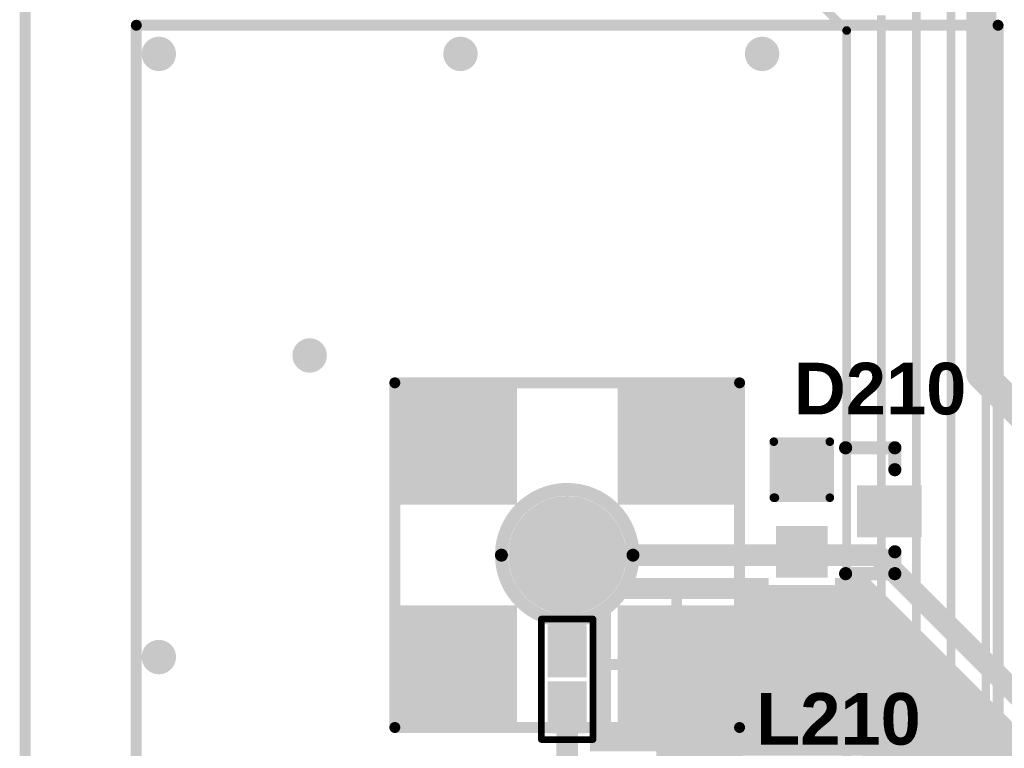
# Model space of a CAD drawing. Header units: inches. Extents: x -60 to 68, y -60 to 60.
# Tile 10 of 78: x -60 to -37, y -18 to -1. Entities that reach past the tile are written whole.
import ezdxf

# ---------------------------------------------------------------- set-up
doc = ezdxf.new("R2010")
doc.units = ezdxf.units.IN
for name, color, linetype in [('Bottom Copper', 5, 'Continuous'), ('Bottom Mask', 6, 'Continuous'), ('Bottom Overlay', 54, 'Continuous'), ('Keep-Out Layer', 6, 'Continuous'), ('Multi-Layer', 9, 'Continuous'), ('Pad Holes', 156, 'Continuous'), ('PENTA', 56, 'Continuous'), ('Top Copper', 1, 'Continuous'), ('Top Mask', 216, 'Continuous'), ('Top Overlay', 2, 'Continuous'), ('Top Paste', 8, 'Continuous'), ('Via Holes', 16, 'Continuous')]:
    doc.layers.add(name, color=color, linetype=linetype)
doc.styles.add('Arial_Bold', font='txt', dxfattribs={"height": 0.2})

# ---------------------------------------------------------------- blocks, each defined once
blk = doc.blocks.new('UNION_2P_SMALL_45')
at = {"layer": 'Top Copper'}
for points in [[(-1.15000151, 0.35000057), (-0.15000097, 0.35000057), (-0.15000097, -0.35000057), (-1.15000151, -0.35000057)], [(0.15000097, 0.35000057), (1.15000151, 0.35000057), (1.15000151, -0.35000057), (0.15000097, -0.35000057)]]:
    blk.add_hatch(color=1, dxfattribs=at).paths.add_polyline_path(points)
at = {"layer": 'Top Mask'}
for points in [[(-1.25160151, 0.45160057), (-0.04840096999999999, 0.45160057), (-0.04840096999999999, -0.45160057), (-1.25160151, -0.45160057)], [(0.04840096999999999, 0.45160057), (1.25160151, 0.45160057), (1.25160151, -0.45160057), (0.04840096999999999, -0.45160057)]]:
    blk.add_hatch(color=216, dxfattribs=at).paths.add_polyline_path(points)
at = {"layer": 'Top Paste'}
for points in [[(-1.15000151, 0.35000057), (-0.15000097, 0.35000057), (-0.15000097, -0.35000057), (-1.15000151, -0.35000057)], [(0.15000097, 0.35000057), (1.15000151, 0.35000057), (1.15000151, -0.35000057), (0.15000097, -0.35000057)]]:
    blk.add_hatch(color=8, dxfattribs=at).paths.add_polyline_path(points)
at = {"layer": 'Top Overlay'}
for points in [[(-1.39999974, 0.5999987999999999, 0.1499997, 0.1499997, 0), (1.39999974, 0.5999987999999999, 0.1499997, 0.1499997, 0)], [(-1.39999974, 0.5999987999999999, 0.1499997, 0.1499997, 0), (-1.39999974, -0.5999987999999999, 0.1499997, 0.1499997, 0)], [(1.39999974, 0.5999987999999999, 0.1499997, 0.1499997, 0), (1.39999974, -0.5999987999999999, 0.1499997, 0.1499997, 0)], [(-1.39999974, -0.5999987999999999, 0.1499997, 0.1499997, 0), (1.39999974, -0.5999987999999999, 0.1499997, 0.1499997, 0)]]:
    blk.add_lwpolyline(points, format="xyseb", dxfattribs=at)
for points in [[(-1.4375003, 0.5999987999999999, 0.07499858, 0.07499858, 1), (-1.36249918, 0.5999987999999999, 0.07499858, 0.07499858, 1)], [(-1.4375003, 0.5999987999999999, 0.07499858, 0.07499858, 1), (-1.36249918, 0.5999987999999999, 0.07499858, 0.07499858, 1)], [(1.36249918, 0.5999987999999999, 0.07499858, 0.07499858, 1), (1.4375003, 0.5999987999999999, 0.07499858, 0.07499858, 1)], [(1.36249918, 0.5999987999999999, 0.07499858, 0.07499858, 1), (1.4375003, 0.5999987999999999, 0.07499858, 0.07499858, 1)], [(-1.4375003, -0.5999987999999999, 0.07499858, 0.07499858, 1), (-1.36249918, -0.5999987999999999, 0.07499858, 0.07499858, 1)], [(-1.4375003, -0.5999987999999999, 0.07499858, 0.07499858, 1), (-1.36249918, -0.5999987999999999, 0.07499858, 0.07499858, 1)], [(1.36249918, -0.5999987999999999, 0.07499858, 0.07499858, 1), (1.4375003, -0.5999987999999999, 0.07499858, 0.07499858, 1)], [(1.36249918, -0.5999987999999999, 0.07499858, 0.07499858, 1), (1.4375003, -0.5999987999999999, 0.07499858, 0.07499858, 1)]]:
    blk.add_lwpolyline(points, format="xyseb", close=True, dxfattribs=at)
blk = doc.blocks.new('SOT_23_123_47')
at = {"layer": 'Top Copper'}
for points in [[(-0.4873002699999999, 1.66599997), (0.51270027, 1.66599997), (0.51270027, 0.36600003), (-0.4873002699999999, 0.36600003)], [(-1.45250027, -0.5159997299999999), (-0.45249973, -0.5159997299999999), (-0.45249973, -1.51600027), (-1.45250027, -1.51600027)], [(0.45249973, -0.5159997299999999), (1.45250027, -0.5159997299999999), (1.45250027, -1.51600027), (0.45249973, -1.51600027)]]:
    blk.add_hatch(color=1, dxfattribs=at).paths.add_polyline_path(points)
at = {"layer": 'Top Mask'}
for points in [[(-0.5889002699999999, 1.76759997), (0.61430027, 1.76759997), (0.61430027, 0.26440003), (-0.5889002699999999, 0.26440003)], [(-1.55410027, -0.41439973), (-0.35089973, -0.41439973), (-0.35089973, -1.61760027), (-1.55410027, -1.61760027)], [(0.35089973, -0.41439973), (1.55410027, -0.41439973), (1.55410027, -1.61760027), (0.35089973, -1.61760027)]]:
    blk.add_hatch(color=216, dxfattribs=at).paths.add_polyline_path(points)
at = {"layer": 'Top Paste'}
for points in [[(-0.4873002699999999, 1.66599997), (0.51270027, 1.66599997), (0.51270027, 0.36600003), (-0.4873002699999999, 0.36600003)], [(-1.45250027, -0.5159997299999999), (-0.45249973, -0.5159997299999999), (-0.45249973, -1.51600027), (-1.45250027, -1.51600027)], [(0.45249973, -0.5159997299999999), (1.45250027, -0.5159997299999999), (1.45250027, -1.51600027), (0.45249973, -1.51600027)]]:
    blk.add_hatch(color=8, dxfattribs=at).paths.add_polyline_path(points)
at = {"layer": 'Top Overlay'}
for points in [[(-0.9524999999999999, 1.143, 0.3048, 0.3048, 0), (-1.46049746, 1.143, 0.3048, 0.3048, 0)], [(-1.46049746, 0, 0.3048, 0.3048, 0), (-1.46049746, 1.143, 0.3048, 0.3048, 0)], [(1.46049746, 1.143, 0.3048, 0.3048, 0), (0.9524999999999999, 1.143, 0.3048, 0.3048, 0)], [(1.46049746, 0, 0.3048, 0.3048, 0), (1.46049746, 1.143, 0.3048, 0.3048, 0)], [(-1.6024987, -1.66600124, 0.1999996, 0.1999996, 0), (-1.60250124, -0.36599876, 0.1999996, 0.1999996, 0)], [(-0.30249876, -0.36599876, 0.1999996, 0.1999996, 0), (-1.60250124, -0.36599876, 0.1999996, 0.1999996, 0)], [(-0.30249876, -1.64100002, 0.1999996, 0.1999996, 0), (-0.30249876, -0.36599876, 0.1999996, 0.1999996, 0)], [(-0.30249876, -1.66600124, 0.1999996, 0.1999996, 0), (-1.6024987, -1.66600124, 0.1999996, 0.1999996, 0)]]:
    blk.add_lwpolyline(points, format="xyseb", dxfattribs=at)
for points in [[(-1.53669746, 1.143, 0.1524, 0.1524, 1), (-1.38429746, 1.143, 0.1524, 0.1524, 1)], [(-1.53669746, 1.143, 0.1524, 0.1524, 1), (-1.38429746, 1.143, 0.1524, 0.1524, 1)], [(-1.0287, 1.143, 0.1524, 0.1524, 1), (-0.8763000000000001, 1.143, 0.1524, 0.1524, 1)], [(0.8763000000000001, 1.143, 0.1524, 0.1524, 1), (1.0287, 1.143, 0.1524, 0.1524, 1)], [(1.38429746, 1.143, 0.1524, 0.1524, 1), (1.53669746, 1.143, 0.1524, 0.1524, 1)], [(1.38429746, 1.143, 0.1524, 0.1524, 1), (1.53669746, 1.143, 0.1524, 0.1524, 1)], [(-1.53669746, 0, 0.1524, 0.1524, 1), (-1.38429746, 0, 0.1524, 0.1524, 1)], [(1.38429746, 0, 0.1524, 0.1524, 1), (1.53669746, 0, 0.1524, 0.1524, 1)], [(-1.65250114, -0.36599876, 0.0999998, 0.0999998, 1), (-1.55250134, -0.36599876, 0.0999998, 0.0999998, 1)], [(-1.65250114, -0.36599876, 0.0999998, 0.0999998, 1), (-1.55250134, -0.36599876, 0.0999998, 0.0999998, 1)], [(-0.35249866, -0.36599876, 0.0999998, 0.0999998, 1), (-0.25249886, -0.36599876, 0.0999998, 0.0999998, 1)], [(-0.35249866, -0.36599876, 0.0999998, 0.0999998, 1), (-0.25249886, -0.36599876, 0.0999998, 0.0999998, 1)], [(-1.6524986, -1.66600124, 0.0999998, 0.0999998, 1), (-1.5524988, -1.66600124, 0.0999998, 0.0999998, 1)], [(-1.6524986, -1.66600124, 0.0999998, 0.0999998, 1), (-1.5524988, -1.66600124, 0.0999998, 0.0999998, 1)], [(-0.35249866, -1.64100002, 0.0999998, 0.0999998, 1), (-0.25249886, -1.64100002, 0.0999998, 0.0999998, 1)], [(-0.35249866, -1.66600124, 0.0999998, 0.0999998, 1), (-0.25249886, -1.66600124, 0.0999998, 0.0999998, 1)]]:
    blk.add_lwpolyline(points, format="xyseb", close=True, dxfattribs=at)
blk = doc.blocks.new('ANTENA_20_20_____SMA_B_56')
at = {"layer": 'Bottom Copper'}
for points in [[(-3.81000254, 3.81000254), (-1.27000254, 3.81000254), (-1.27000254, 1.27000254), (-3.81000254, 1.27000254)], [(1.26999746, 3.81000254), (3.80999746, 3.81000254), (3.80999746, 1.27000254), (1.26999746, 1.27000254)], [(-3.81000254, -1.26999746), (-1.27000254, -1.26999746), (-1.27000254, -3.80999746), (-3.81000254, -3.80999746)], [(1.26999746, -1.26999746), (3.80999746, -1.26999746), (3.80999746, -3.80999746), (1.26999746, -3.80999746)]]:
    blk.add_hatch(color=5, dxfattribs=at).paths.add_polyline_path(points)
h = blk.add_hatch(color=5, dxfattribs=at)
edge = h.paths.add_edge_path()
edge.add_arc((0, 0), 1.27, 0, 360)
at = {"layer": 'Bottom Mask'}
for points in [[(-3.91160254, 3.91160254), (-1.16840254, 3.91160254), (-1.16840254, 1.16840254), (-3.91160254, 1.16840254)], [(1.16839746, 3.91160254), (3.91159746, 3.91160254), (3.91159746, 1.16840254), (1.16839746, 1.16840254)], [(-3.91160254, -1.16839746), (-1.16840254, -1.16839746), (-1.16840254, -3.91159746), (-3.91160254, -3.91159746)], [(1.16839746, -1.16839746), (3.91159746, -1.16839746), (3.91159746, -3.91159746), (1.16839746, -3.91159746)]]:
    blk.add_hatch(color=6, dxfattribs=at).paths.add_polyline_path(points)
h = blk.add_hatch(color=6, dxfattribs=at)
edge = h.paths.add_edge_path()
edge.add_arc((0, 0), 1.3716, 0, 360)
at = {"layer": 'Multi-Layer'}
for points in [[(-3.81000254, 3.81000254), (-1.27000254, 3.81000254), (-1.27000254, 1.27000254), (-3.81000254, 1.27000254)], [(1.26999746, 3.81000254), (3.80999746, 3.81000254), (3.80999746, 1.27000254), (1.26999746, 1.27000254)], [(-3.81000254, -1.26999746), (-1.27000254, -1.26999746), (-1.27000254, -3.80999746), (-3.81000254, -3.80999746)], [(1.26999746, -1.26999746), (3.80999746, -1.26999746), (3.80999746, -3.80999746), (1.26999746, -3.80999746)]]:
    blk.add_hatch(color=9, dxfattribs=at).paths.add_polyline_path(points)
h = blk.add_hatch(color=9, dxfattribs=at)
edge = h.paths.add_edge_path()
edge.add_arc((0, 0), 1.27, 0, 360)
at = {"layer": 'Pad Holes'}
h = blk.add_hatch(color=7, dxfattribs=at)
edge = h.paths.add_edge_path()
edge.add_arc((-2.54000254, 2.54000254), 0.7499985, 0, 360)
h = blk.add_hatch(color=7, dxfattribs=at)
edge = h.paths.add_edge_path()
edge.add_arc((2.53999746, 2.54000254), 0.7499985, 0, 360)
h = blk.add_hatch(color=7, dxfattribs=at)
edge = h.paths.add_edge_path()
edge.add_arc((0, 0), 0.7499985, 0, 360)
h = blk.add_hatch(color=7, dxfattribs=at)
edge = h.paths.add_edge_path()
edge.add_arc((-2.54000254, -2.53999746), 0.7499985, 0, 360)
h = blk.add_hatch(color=7, dxfattribs=at)
edge = h.paths.add_edge_path()
edge.add_arc((2.53999746, -2.53999746), 0.7499985, 0, 360)
at = {"layer": 'Top Copper'}
for points in [[(-3.81000254, 3.81000254), (-1.27000254, 3.81000254), (-1.27000254, 1.27000254), (-3.81000254, 1.27000254)], [(1.26999746, 3.81000254), (3.80999746, 3.81000254), (3.80999746, 1.27000254), (1.26999746, 1.27000254)], [(-3.81000254, -1.26999746), (-1.27000254, -1.26999746), (-1.27000254, -3.80999746), (-3.81000254, -3.80999746)], [(1.26999746, -1.26999746), (3.80999746, -1.26999746), (3.80999746, -3.80999746), (1.26999746, -3.80999746)]]:
    blk.add_hatch(color=1, dxfattribs=at).paths.add_polyline_path(points)
h = blk.add_hatch(color=1, dxfattribs=at)
edge = h.paths.add_edge_path()
edge.add_arc((0, 0), 1.27, 0, 360)
at = {"layer": 'Top Mask'}
for points in [[(-3.91160254, 3.91160254), (-1.16840254, 3.91160254), (-1.16840254, 1.16840254), (-3.91160254, 1.16840254)], [(1.16839746, 3.91160254), (3.91159746, 3.91160254), (3.91159746, 1.16840254), (1.16839746, 1.16840254)], [(-3.91160254, -1.16839746), (-1.16840254, -1.16839746), (-1.16840254, -3.91159746), (-3.91160254, -3.91159746)], [(1.16839746, -1.16839746), (3.91159746, -1.16839746), (3.91159746, -3.91159746), (1.16839746, -3.91159746)]]:
    blk.add_hatch(color=216, dxfattribs=at).paths.add_polyline_path(points)
h = blk.add_hatch(color=216, dxfattribs=at)
edge = h.paths.add_edge_path()
edge.add_arc((0, 0), 1.3716, 0, 360)
at = {"layer": 'Bottom Overlay'}
for points in [[(10.00000032, 7.69999984, 0.254, 0.254, 0), (-10.00000032, 7.69999984, 0.254, 0.254, 0)], [(-10.00000032, 7.69999984, 0.254, 0.254, 0), (-10.00000032, -12.3000008, 0.254, 0.254, 0)], [(10.00000032, 7.69999984, 0.254, 0.254, 0), (10.00000032, -12.3000008, 0.254, 0.254, 0)], [(10.00000032, -12.3000008, 0.254, 0.254, 0), (-10.00000032, -12.3000008, 0.254, 0.254, 0)]]:
    blk.add_lwpolyline(points, format="xyseb", dxfattribs=at)
for points in [[(-10.06350032, 7.69999984, 0.127, 0.127, 1), (-9.93650032, 7.69999984, 0.127, 0.127, 1)], [(-10.06350032, 7.69999984, 0.127, 0.127, 1), (-9.93650032, 7.69999984, 0.127, 0.127, 1)], [(9.93650032, 7.69999984, 0.127, 0.127, 1), (10.06350032, 7.69999984, 0.127, 0.127, 1)], [(9.93650032, 7.69999984, 0.127, 0.127, 1), (10.06350032, 7.69999984, 0.127, 0.127, 1)], [(1.52643332, 0, 0.2999994, 0.2999994, 1), (-1.52643332, 0, 0.2999994, 0.2999994, 1)], [(-1.6014319, 0, 0.1499997, 0.1499997, 1), (-1.45143474, 0, 0.1499997, 0.1499997, 1)], [(1.45143474, 0, 0.1499997, 0.1499997, 1), (1.6014319, 0, 0.1499997, 0.1499997, 1)], [(-10.06350032, -12.3000008, 0.127, 0.127, 1), (-9.93650032, -12.3000008, 0.127, 0.127, 1)], [(-10.06350032, -12.3000008, 0.127, 0.127, 1), (-9.93650032, -12.3000008, 0.127, 0.127, 1)], [(9.93650032, -12.3000008, 0.127, 0.127, 1), (10.06350032, -12.3000008, 0.127, 0.127, 1)], [(9.93650032, -12.3000008, 0.127, 0.127, 1), (10.06350032, -12.3000008, 0.127, 0.127, 1)]]:
    blk.add_lwpolyline(points, format="xyseb", close=True, dxfattribs=at)
at = {"layer": 'Top Overlay'}
for points in [[(3.99999962, 3.99999962, 0.254, 0.254, 0), (-3.99999962, 3.99999962, 0.254, 0.254, 0)], [(-3.99999962, 3.99999962, 0.254, 0.254, 0), (-3.99999962, -3.99999962, 0.254, 0.254, 0)], [(3.99999962, 3.99999962, 0.254, 0.254, 0), (3.99999962, -3.99999962, 0.254, 0.254, 0)], [(3.99999962, -3.99999962, 0.254, 0.254, 0), (-3.99999962, -3.99999962, 0.254, 0.254, 0)]]:
    blk.add_lwpolyline(points, format="xyseb", dxfattribs=at)
for points in [[(-4.06349962, 3.99999962, 0.127, 0.127, 1), (-3.936499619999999, 3.99999962, 0.127, 0.127, 1)], [(-4.06349962, 3.99999962, 0.127, 0.127, 1), (-3.936499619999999, 3.99999962, 0.127, 0.127, 1)], [(3.936499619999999, 3.99999962, 0.127, 0.127, 1), (4.06349962, 3.99999962, 0.127, 0.127, 1)], [(3.936499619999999, 3.99999962, 0.127, 0.127, 1), (4.06349962, 3.99999962, 0.127, 0.127, 1)], [(-4.06349962, -3.99999962, 0.127, 0.127, 1), (-3.936499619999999, -3.99999962, 0.127, 0.127, 1)], [(-4.06349962, -3.99999962, 0.127, 0.127, 1), (-3.936499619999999, -3.99999962, 0.127, 0.127, 1)], [(3.936499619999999, -3.99999962, 0.127, 0.127, 1), (4.06349962, -3.99999962, 0.127, 0.127, 1)], [(3.936499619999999, -3.99999962, 0.127, 0.127, 1), (4.06349962, -3.99999962, 0.127, 0.127, 1)]]:
    blk.add_lwpolyline(points, format="xyseb", close=True, dxfattribs=at)

msp = doc.modelspace()

# ---------------------------------------------------------------- hatches: boundary and pattern name
at = {"layer": 'Bottom Copper'}
h = msp.add_hatch(color=5, dxfattribs=at)
edge = h.paths.add_edge_path()
edge.add_arc((-56.8979939, -1.435989), 0.3999992, 0, 360)
h = msp.add_hatch(color=5, dxfattribs=at)
edge = h.paths.add_edge_path()
edge.add_arc((-49.89799265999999, -1.435989), 0.3999992, 0, 360)
h = msp.add_hatch(color=5, dxfattribs=at)
edge = h.paths.add_edge_path()
edge.add_arc((-42.89799142, -1.435989), 0.3999992, 0, 360)
h = msp.add_hatch(color=5, dxfattribs=at)
edge = h.paths.add_edge_path()
edge.add_arc((-53.39799327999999, -8.43599024), 0.3999992, 0, 360)
h = msp.add_hatch(color=5, dxfattribs=at)
edge = h.paths.add_edge_path()
edge.add_arc((-56.8979939, -15.43599148), 0.3999992, 0, 360)
at = {"layer": 'Top Copper'}
h = msp.add_hatch(color=1, dxfattribs=at)
edge = h.paths.add_edge_path()
edge.add_arc((-56.8979939, -1.435989), 0.3999992, 0, 360)
h = msp.add_hatch(color=1, dxfattribs=at)
edge = h.paths.add_edge_path()
edge.add_arc((-49.89799265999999, -1.435989), 0.3999992, 0, 360)
h = msp.add_hatch(color=1, dxfattribs=at)
edge = h.paths.add_edge_path()
edge.add_arc((-42.89799142, -1.435989), 0.3999992, 0, 360)
h = msp.add_hatch(color=1, dxfattribs=at)
edge = h.paths.add_edge_path()
edge.add_arc((-53.39799327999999, -8.43599024), 0.3999992, 0, 360)
h = msp.add_hatch(color=1, dxfattribs=at)
h.paths.add_polyline_path([(-36.87318762, -17.16460626), (-36.87318762, -18.67899998), (-36.96299948, -18.67899998), (-36.96299948, -20.29526294), (-40.49000284, -20.29526294), (-40.49000284, -19.91900258), (-40.86709632, -19.91900258), (-40.86709632, -19.06175512), (-40.56983503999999, -19.06175512), (-40.56983503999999, -17.7217578), (-43.35982946, -17.7217578), (-43.35982946, -18.01450804), (-45.35100404, -18.01450804), (-45.35100404, -17.621758), (-46.890813, -17.621758), (-46.890813, -17.37300056), (-46.80100114, -17.37300056), (-46.80100114, -16.07299808), (-46.80100114, -15.36406122), (-46.78885486, -15.30299962), (-46.78885486, -14.47604166), (-46.69153984, -14.43573186), (-46.5319999, -14.3291306), (-46.4049999, -14.3970121), (-46.4049999, -15.48400256), (-45.0079999, -15.48400256), (-45.0079999, -14.08700256), (-46.09499036, -14.08700256), (-46.16287186, -13.96000256), (-46.0562706, -13.80046262), (-45.97372822, -13.60118692), (-42.74599782, -13.60118692), (-42.74599782, -13.76249724), (-41.2060009, -13.76249724), (-41.2060009, -13.60118692), (-40.43660696, -13.60118692)])
h.paths.add_polyline_path([(-43.3569999, -14.08700256), (-44.7539999, -14.08700256), (-44.7539999, -15.48400256), (-43.3569999, -15.48400256)], flags=0)
h.paths.add_polyline_path([(-43.3569999, -15.73800256), (-44.7539999, -15.73800256), (-44.7539999, -17.13500256), (-43.3569999, -17.13500256)], flags=0)
h.paths.add_polyline_path([(-45.0079999, -15.73800256), (-46.4049999, -15.73800256), (-46.4049999, -17.13500256), (-45.0079999, -17.13500256)], flags=0)
h = msp.add_hatch(color=1, dxfattribs=at)
edge = h.paths.add_edge_path()
edge.add_arc((-56.8979939, -15.43599148), 0.3999992, 0, 360)
at = {"layer": 'Via Holes'}
h = msp.add_hatch(color=7, dxfattribs=at)
edge = h.paths.add_edge_path()
edge.add_arc((-56.8979939, -1.435989), 0.1999996, 0, 360)
h = msp.add_hatch(color=7, dxfattribs=at)
edge = h.paths.add_edge_path()
edge.add_arc((-49.89799265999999, -1.435989), 0.1999996, 0, 360)
h = msp.add_hatch(color=7, dxfattribs=at)
edge = h.paths.add_edge_path()
edge.add_arc((-42.89799142, -1.435989), 0.1999996, 0, 360)
h = msp.add_hatch(color=7, dxfattribs=at)
edge = h.paths.add_edge_path()
edge.add_arc((-53.39799327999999, -8.43599024), 0.1999996, 0, 360)
h = msp.add_hatch(color=7, dxfattribs=at)
edge = h.paths.add_edge_path()
edge.add_arc((-56.8979939, -15.43599148), 0.1999996, 0, 360)

# ---------------------------------------------------------------- linework, layer by layer
at = {"layer": 'Bottom Copper'}
for points in [[(-44.54892284, 2.72009616, 0.1999996, 0.1999996, 0), (-40.93538676, -0.8934399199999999, 0.1999996, 0.1999996, 0)], [(-37.70540084, -28.517088, 0.1999996, 0.1999996, 0), (-37.70540084, 0.64020192, 0.1999996, 0.1999996, 0)], [(-38.51289731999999, -28.73258922, 0.1999996, 0.1999996, 0), (-38.51289731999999, 0.22670008, 0.1999996, 0.1999996, 0)], [(-39.3203938, -28.91609406, 0.1999996, 0.1999996, 0), (-39.3203938, -0.126619, 0.1999996, 0.1999996, 0)], [(-40.12789028, -29.14760236, 0.1999996, 0.1999996, 0), (-40.12789028, -0.54012084, 0.1999996, 0.1999996, 0)], [(-40.93538676, -29.47820876, 0.1999996, 0.1999996, 0), (-40.93538676, -0.8934399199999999, 0.1999996, 0.1999996, 0)]]:
    msp.add_lwpolyline(points, format="xyseb", dxfattribs=at)
msp.add_lwpolyline([(-40.98538666, -0.8934399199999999, 0.0999998, 0.0999998, 1), (-40.88538686, -0.8934399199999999, 0.0999998, 0.0999998, 1)], format="xyseb", close=True, dxfattribs=at)
msp.add_lwpolyline([(-40.98538666, -0.8934399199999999, 0.0999998, 0.0999998, 1), (-40.88538686, -0.8934399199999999, 0.0999998, 0.0999998, 1)], format="xyseb", close=True, dxfattribs=at)
at = {"layer": 'Keep-Out Layer'}
msp.add_lwpolyline([(-60.00000446, 49.99999652, 0.254, 0.254, 0), (-59.99999938, -50.0000016, 0.254, 0.254, 0)], format="xyseb", dxfattribs=at)
at = {"layer": 'PENTA'}
msp.add_lwpolyline([(-60.00001208, -49.99998382, 0.1999996, 0.1999996, 0), (-59.99999175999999, 49.99999398, 0.1999996, 0.1999996, 0)], format="xyseb", dxfattribs=at)
at = {"layer": 'Top Copper'}
for points in [[(-37.81169984, -8.86579634, 0.7000011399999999, 0.7000011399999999, 0), (-37.81169984, 33.31029914, 0.7000011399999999, 0.7000011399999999, 0)], [(-37.81169984, -8.86579634, 0.7000011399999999, 0.7000011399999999, 0), (-31.64560092, -15.03189526, 0.7000011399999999, 0.7000011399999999, 0)], [(-47.42100244, -13.07100002, 0.7000011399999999, 0.7000011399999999, 0), (-47.4209999, -13.07100256, 0.7000011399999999, 0.7000011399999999, 0)], [(-47.4209999, -15.30299962, 0.7000011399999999, 0.7000011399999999, 0), (-47.4209999, -13.07100256, 0.7000011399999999, 0.7000011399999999, 0)], [(-47.42100244, -13.07100002, 0.499999, 0.499999, 0), (-40.21699602, -13.07100002, 0.499999, 0.499999, 0)], [(-40.21699602, -13.07100002, 0.499999, 0.499999, 0), (-36.34300072, -16.94499532, 0.499999, 0.499999, 0)], [(-47.4209999, -18.37195716, 0.499999, 0.499999, 0), (-47.4209999, -16.6030021, 0.499999, 0.499999, 0)]]:
    msp.add_lwpolyline(points, format="xyseb", dxfattribs=at)
for points in [[(-37.98670076, -8.86579634, 0.3499993, 0.3499993, 1), (-37.63669892, -8.86579634, 0.3499993, 0.3499993, 1)], [(-37.98670076, -8.86579634, 0.3499993, 0.3499993, 1), (-37.63669892, -8.86579634, 0.3499993, 0.3499993, 1)], [(-47.59600336, -13.07100002, 0.3499993, 0.3499993, 1), (-47.24600151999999, -13.07100002, 0.3499993, 0.3499993, 1)], [(-47.59600081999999, -13.07100256, 0.3499993, 0.3499993, 1), (-47.24599898, -13.07100256, 0.3499993, 0.3499993, 1)], [(-47.59600081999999, -13.07100256, 0.3499993, 0.3499993, 1), (-47.24599898, -13.07100256, 0.3499993, 0.3499993, 1)], [(-47.54600092, -13.07100002, 0.2499995, 0.2499995, 1), (-47.29600396, -13.07100002, 0.2499995, 0.2499995, 1)], [(-40.3419945, -13.07100002, 0.2499995, 0.2499995, 1), (-40.09199754, -13.07100002, 0.2499995, 0.2499995, 1)], [(-40.3419945, -13.07100002, 0.2499995, 0.2499995, 1), (-40.09199754, -13.07100002, 0.2499995, 0.2499995, 1)], [(-47.59600081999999, -15.30299962, 0.3499993, 0.3499993, 1), (-47.24599898, -15.30299962, 0.3499993, 0.3499993, 1)], [(-47.54599838, -16.6030021, 0.2499995, 0.2499995, 1), (-47.29600142, -16.6030021, 0.2499995, 0.2499995, 1)]]:
    msp.add_lwpolyline(points, format="xyseb", close=True, dxfattribs=at)

# ---------------------------------------------------------------- block references
for name, p, rotation in [('ANTENA_20_20_____SMA_B_56', (-47.42100244, -13.07100002), 180), ('SOT_23_123_47', (-40.95999936, -12.03999878), 270), ('UNION_2P_SMALL_45', (-47.4209999, -15.95300086), 90)]:
    msp.add_blockref(name, p, dxfattribs=dict(rotation=rotation))

# ---------------------------------------------------------------- texts
at = {"layer": 'Top Overlay', "style": 'Arial_Bold'}
for s, p in [('D210', (-42.1648001, -9.80520264)), ('L210', (-43.03587532, -17.47081342))]:
    msp.add_text(s, height=1.20000014, dxfattribs=at).set_placement(p)

doc.saveas('drawing.dxf')
